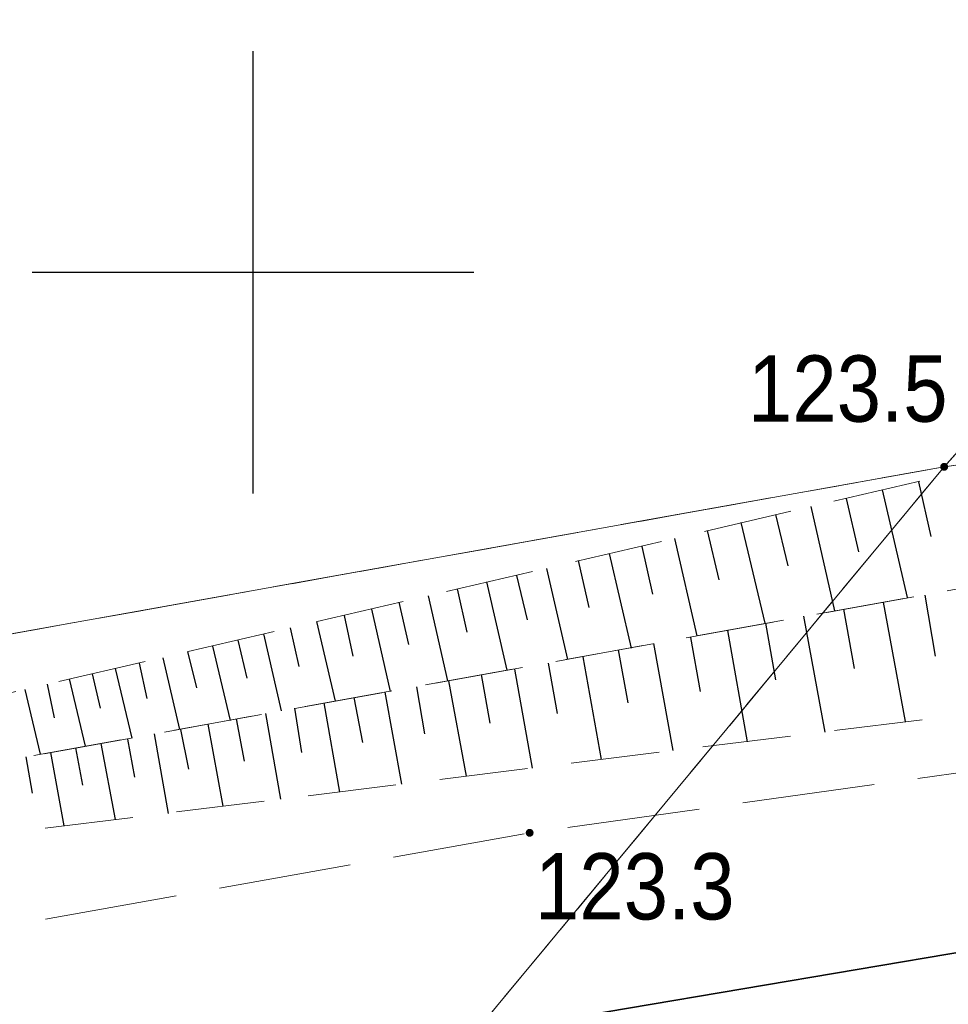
# Model space of a CAD drawing. Header units: metres. Extents: x 5590113 to 5596324, y 5910954 to 5916249.
# Tile 176 of 256: x 5592547 to 5592558, y 5913892 to 5913903. Entities that reach past the tile are written whole.
import ezdxf

# ---------------------------------------------------------------- set-up
doc = ezdxf.new("R2010")
doc.units = ezdxf.units.M
for name, pattern in [('1.0_0.5', [1.5, 1, -0.5]), ('1.5_0.5', [2, 1.5, -0.5]), ('219-500', [0]), ('egkk-500', [2, 1.5, -0.5]), ('egug-500', [1, 0.5, -0.5])]:
    doc.linetypes.add(name, pattern=pattern)
doc.layers.get('0').update_dxf_attribs({"color": 2, "lineweight": 5})
doc.styles.get("Standard").update_dxf_attribs({"font": 'Working1250', "width": 0.75})

# ---------------------------------------------------------------- blocks, each defined once
blk = doc.blocks.new('203')
at = {"linetype": 'Continuous', "lineweight": 0}
h = blk.add_hatch(color=0, dxfattribs=at)
edge = h.paths.add_edge_path()
edge.add_arc((0, 0), 0.045, 0, 360)
blk = doc.blocks.new('PW01')
at = {"linetype": 'Continuous', "lineweight": 13}
h = blk.add_hatch(color=0, dxfattribs=at)
edge = h.paths.add_edge_path()
edge.add_arc((0, 0), 0.045, 0, 360)
blk = doc.blocks.new('RAMKA500K')
at = {"color": 0}
for p, q in [((150, 147.5), (150, 152.5)), ((147.5, 150), (152.5, 150))]:
    blk.add_line(p, q, dxfattribs=at)

msp = doc.modelspace()

# ---------------------------------------------------------------- linework, layer by layer
at = {"layer": '000 Inne (niezydentyfikowane)', "color": 7, "linetype": 'CONTINUOUS', "lineweight": 25, "flags": 128}
for points in [[(5592557.53, 5913897.63), (5592557.67, 5913897.01)], [(5592557.12, 5913897.54), (5592557.4, 5913896.32)], [(5592556.71, 5913897.44), (5592556.85, 5913896.84)], [(5592555.91, 5913897.26), (5592556.05, 5913896.68)], [(5592556.31, 5913897.35), (5592556.58, 5913896.17)], [(5592555.52, 5913897.17), (5592555.79, 5913896.03)], [(5592555.14, 5913897.08), (5592555.27, 5913896.52)], [(5592554.77, 5913896.99), (5592555.02, 5913895.89)], [(5592554.03, 5913896.82), (5592554.28, 5913895.75)], [(5592554.4, 5913896.9), (5592554.52, 5913896.36)], [(5592553.68, 5913896.74), (5592553.8, 5913896.21)], [(5592553.32, 5913896.65), (5592553.56, 5913895.62)], [(5592552.64, 5913896.5), (5592552.87, 5913895.5)], [(5592552.98, 5913896.57), (5592553.1, 5913896.07)], [(5592552.31, 5913896.42), (5592552.42, 5913895.93)], [(5592551.65, 5913896.27), (5592551.76, 5913895.79)], [(5592551.98, 5913896.34), (5592552.2, 5913895.38)], [(5592557.13, 5913896.27), (5592557.38, 5913894.92)], [(5592557.6, 5913896.35), (5592557.72, 5913895.66)], [(5592551.34, 5913896.19), (5592551.55, 5913895.26)], [(5592556.68, 5913896.19), (5592556.8, 5913895.52)], [(5592550.72, 5913896.05), (5592550.93, 5913895.15)], [(5592551.03, 5913896.12), (5592551.13, 5913895.66)], [(5592555.8, 5913896.03), (5592555.91, 5913895.39)], [(5592556.23, 5913896.11), (5592556.47, 5913894.8)], [(5592550.12, 5913895.91), (5592550.32, 5913895.04)], [(5592550.42, 5913895.98), (5592550.52, 5913895.54)], [(5592555.37, 5913895.95), (5592555.59, 5913894.69)], [(5592549.83, 5913895.84), (5592549.93, 5913895.41)], [(5592554.53, 5913895.8), (5592554.75, 5913894.59)], [(5592554.95, 5913895.87), (5592555.06, 5913895.26)], [(5592549.26, 5913895.71), (5592549.36, 5913895.3)], [(5592549.54, 5913895.77), (5592549.74, 5913894.93)], [(5592554.13, 5913895.73), (5592554.24, 5913895.13)], [(5592548.71, 5913895.58), (5592548.8, 5913895.18)], [(5592548.98, 5913895.64), (5592549.17, 5913894.83)], [(5592553.34, 5913895.58), (5592553.44, 5913895.01)], [(5592553.73, 5913895.65), (5592553.94, 5913894.49)], [(5592548.44, 5913895.52), (5592548.63, 5913894.73)], [(5592552.96, 5913895.51), (5592553.16, 5913894.39)], [(5592547.92, 5913895.4), (5592548.1, 5913894.64)], [(5592548.18, 5913895.46), (5592548.27, 5913895.07)], [(5592552.21, 5913895.38), (5592552.41, 5913894.3)], [(5592552.58, 5913895.45), (5592552.68, 5913894.9)], [(5592547.42, 5913895.28), (5592547.59, 5913894.55)], [(5592547.67, 5913895.34), (5592547.75, 5913894.96)], [(5592551.49, 5913895.25), (5592551.68, 5913894.21)], [(5592551.85, 5913895.31), (5592551.94, 5913894.78)], [(5592550.8, 5913895.13), (5592550.98, 5913894.12)], [(5592551.14, 5913895.19), (5592551.24, 5913894.68)], [(5592550.47, 5913895.07), (5592550.55, 5913894.57)], [(5592549.81, 5913894.95), (5592549.9, 5913894.47)], [(5592550.14, 5913895.01), (5592550.31, 5913894.04)], [(5592549.18, 5913894.83), (5592549.27, 5913894.38)], [(5592549.49, 5913894.89), (5592549.66, 5913893.96)], [(5592548.58, 5913894.72), (5592548.66, 5913894.29)], [(5592548.88, 5913894.78), (5592549.04, 5913893.88)], [(5592547.99, 5913894.62), (5592548.07, 5913894.2)], [(5592548.28, 5913894.67), (5592548.44, 5913893.81)], [(5592547.43, 5913894.52), (5592547.5, 5913894.11)], [(5592547.71, 5913894.57), (5592547.86, 5913893.74)]]:
    msp.add_lwpolyline(points, dxfattribs=at)
at = {"layer": '217-kontur klasyfikacyjny', "color": 92, "linetype": 'egkk-500', "lineweight": 18, "flags": 128}
for points in [[(5592557.82, 5913897.8), (5592572.88, 5913914.76)], [(5592380.92, 5913866.13), (5592557.82, 5913897.8)]]:
    msp.add_lwpolyline(points, dxfattribs=at)
at = {"layer": '218-kontur użytku gruntowego', "color": 3, "linetype": 'egug-500', "lineweight": 18, "flags": 128}
for points in [[(5592557.82, 5913897.8), (5592572.88, 5913914.76)], [(5592572.88, 5913914.76), (5592557.82, 5913897.8)], [(5592576.45, 5913900.34), (5592557.82, 5913897.8)], [(5592557.82, 5913897.8), (5592576.45, 5913900.34)], [(5592380.92, 5913866.13), (5592557.82, 5913897.8)], [(5592557.82, 5913897.8), (5592380.92, 5913866.13)], [(5592548.37, 5913886.41), (5592557.82, 5913897.8)], [(5592557.82, 5913897.8), (5592548.37, 5913886.41)]]:
    msp.add_lwpolyline(points, dxfattribs=at)
at = {"layer": '219-działka ewidencyjna', "color": 7, "linetype": '219-500', "lineweight": 18, "flags": 128}
for points in [[(5592572.88, 5913914.76), (5592557.82, 5913897.8)], [(5592576.45, 5913900.34), (5592557.82, 5913897.8)], [(5592557.82, 5913897.8), (5592370.19, 5913864.21)], [(5592557.82, 5913897.8), (5592548.37, 5913886.41)]]:
    msp.add_lwpolyline(points, dxfattribs=at)
at = {"layer": 'jezdnia', "color": 7, "linetype": '1.5_0.5', "lineweight": 18, "flags": 128}
msp.add_lwpolyline([(5592560.99, 5913894.76), (5592553.13, 5913893.66), (5592520.14, 5913887.77), (5592491.52, 5913883.28), (5592458.32, 5913877.68), (5592416.27, 5913870.99), (5592373.05, 5913863.38), (5592352.68, 5913859.99), (5592330.83, 5913856.66), (5592283.81, 5913848.84), (5592244.88, 5913842.4), (5592214.54, 5913837.41), (5592203.81, 5913835.32), (5592192.93, 5913833.35), (5592166.93, 5913828.92), (5592165.48, 5913828.94), (5592123.61, 5913821.77), (5592082.5, 5913814.97), (5592067.6, 5913812.64), (5592031.69, 5913807.16), (5591998.21, 5913803.27), (5591972.59, 5913802.11), (5591926.27, 5913805.12), (5591886.88, 5913807.05), (5591845.55, 5913811.02), (5591803.02, 5913811.83), (5591766.74, 5913808.84), (5591732.5, 5913804.67), (5591705.28, 5913800.32), (5591668.78, 5913797.06), (5591634.69, 5913796.49), (5591598.47, 5913799.1), (5591565.49, 5913804.14), (5591540.23, 5913809.45), (5591506.34, 5913816.27), (5591458.05, 5913827.41), (5591453.24, 5913828.16), (5591421.71, 5913834.47), (5591390.53, 5913842.74), (5591354.23, 5913854.1), (5591312.27, 5913868.45), (5591274.04, 5913883.22), (5591233.07, 5913899.1), (5591200.87, 5913911.39), (5591162.67, 5913925.55), (5591130.64, 5913935.4), (5591105.4, 5913943.68), (5591044.92, 5913959.09), (5591024.46, 5913963.59), (5591008.7, 5913966.62), (5590976.04, 5913972.91), (5590941.85, 5913979.75), (5590913.38, 5913985.42), (5590877.77, 5913992.4), (5590854.68, 5913997.09), (5590852.5, 5913997.19), (5590816.95, 5914004.36), (5590782.36, 5914010.89), (5590754.44, 5914016.91), (5590709.64, 5914024.79), (5590709.21, 5914022.18), (5590749.8, 5914013.31), (5590753.11, 5914013.34), (5590782.23, 5914007.74), (5590816.82, 5914001.24), (5590852.44, 5913993.82), (5590879.89, 5913988.56), (5590912.22, 5913981.93), (5590941.97, 5913975.9), (5590975.47, 5913970.01), (5591007.31, 5913963.38), (5591024.35, 5913960.24), (5591047.8, 5913954.44), (5591096, 5913941.57), (5591104.19, 5913940.01), (5591124.79, 5913934.11), (5591163.32, 5913921.5), (5591198.29, 5913908.21), (5591231.15, 5913896.02), (5591272.44, 5913880.05), (5591309.63, 5913865.7), (5591352.73, 5913850.65), (5591389.8, 5913839.1), (5591420.47, 5913830.45), (5591452.72, 5913823.59), (5591457.45, 5913822.39), (5591506.45, 5913812.81), (5591539.66, 5913806), (5591564.06, 5913801.02), (5591597.32, 5913795.5), (5591634.93, 5913792.63), (5591667.6, 5913793.11), (5591705.47, 5913796.78), (5591732.98, 5913800.51), (5591765.54, 5913805.17), (5591804.19, 5913807.96), (5591845.83, 5913807.23), (5591886.6, 5913803.45), (5591925.53, 5913800.19), (5591972.88, 5913798.36), (5591998.22, 5913799.49), (5592032.46, 5913803.33), (5592069.13, 5913809.26), (5592083.37, 5913811.57), (5592123.83, 5913818.15), (5592166.61, 5913825.31), (5592168.39, 5913825.99), (5592193.16, 5913830.14), (5592204.68, 5913831.77), (5592214.53, 5913833.6), (5592246.06, 5913838.68), (5592288.1, 5913845.58), (5592332.49, 5913853.22), (5592373.92, 5913860.02), (5592415.49, 5913866.89), (5592458.06, 5913874), (5592486.91, 5913878.43), (5592520.25, 5913884.08), (5592553.8, 5913890), (5592559.95, 5913891.17)], close=True, dxfattribs=at)
at = {"layer": 'skarpa nieumocniona', "color": 7, "linetype": '1.0_0.5', "lineweight": 18, "flags": 128}
for points in [[(5592532.76, 5913891.87), (5592558.36, 5913896.49), (5592560.31, 5913898.28)], [(5592532.76, 5913891.87), (5592558.36, 5913896.49), (5592560.31, 5913898.28)], [(5592532.76, 5913891.87), (5592559.76, 5913895.21), (5592558.36, 5913896.49)], [(5592532.76, 5913891.87), (5592559.76, 5913895.21), (5592558.36, 5913896.49)]]:
    msp.add_lwpolyline(points, close=True, dxfattribs=at)
at = {"layer": 'tor', "color": 7, "linetype": 'CONTINUOUS', "lineweight": 35, "flags": 128}
msp.add_lwpolyline([(5593104.26, 5913984.29), (5592952.77, 5913958.68), (5592882.44, 5913946.82), (5592818.12, 5913935.98), (5592604.51, 5913900.15), (5592483.84, 5913879.81), (5592336.38, 5913855.26), (5592237.65, 5913838.91), (5592041.6, 5913806.49), (5591989.84, 5913800.72), (5591953.24, 5913800), (5591891.63, 5913804.31), (5591858.74, 5913807.76), (5591815.59, 5913809.65), (5591787.05, 5913808.64), (5591694.13, 5913797.12), (5591644.74, 5913794.13), (5591594.03, 5913797.66), (5591572.2, 5913801.11), (5591544.02, 5913806.6)], dxfattribs=at)

# ---------------------------------------------------------------- block references
at = {"layer": '203-punkt graniczny', "color": 7, "linetype": 'CONTINUOUS', "lineweight": 18}
msp.add_blockref('203', (5592557.82, 5913897.8), dxfattribs=at)
at = {"layer": 'pikieta naturalna', "color": 7, "linetype": 'CONTINUOUS', "lineweight": 13}
msp.add_blockref('PW01', (5592553.13, 5913893.66), dxfattribs=at)
at = {"layer": 'Wstawianie ramki sekcyjnej z opisem', "color": 7, "linetype": 'CONTINUOUS', "lineweight": 13}
msp.add_blockref('RAMKA500K', (5592400, 5913750), dxfattribs=at)

# ---------------------------------------------------------------- texts
at = {"layer": 'pikieta naturalna-Atr2', "color": 7, "width": 0.9}
for s, p in [('123.5', (5592555.6, 5913898.31)), ('123.3', (5592553.19, 5913892.68))]:
    msp.add_text(s, height=0.75, dxfattribs=at).set_placement(p)

doc.saveas('drawing.dxf')
